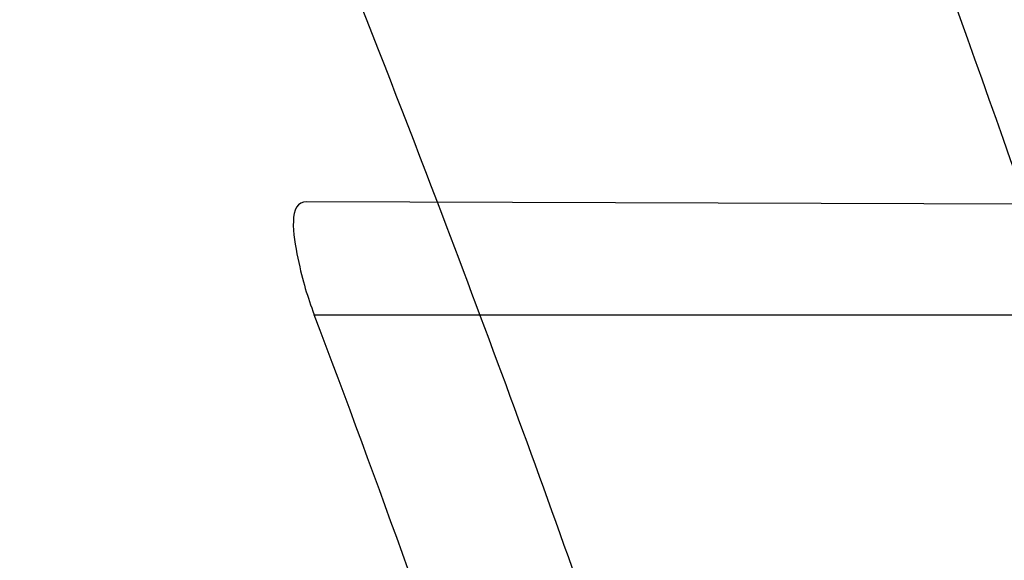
# Model space of a CAD drawing. Header units: millimetres. Extents: x 0 to 297, y 0 to 210.
# Tile 48 of 256: x 143.4566 to 143.4797, y 91.1171 to 91.1298. Entities that reach past the tile are written whole.
import ezdxf

# ---------------------------------------------------------------- set-up
doc = ezdxf.new("R2010")
doc.units = ezdxf.units.MM
doc.header["$LTSCALE"] = 16.335
doc.layers.get('0').update_dxf_attribs({"linetype": 'CONTINUOUS'})
for name, color, linetype in [('01_GLOBAL', 7, 'CONTINUOUS'), ('INTFCLR_1', 7, 'CONTINUOUS'), ('INTFCLR_144815', 7, 'CONTINUOUS')]:
    doc.layers.add(name, color=color, linetype=linetype)

msp = doc.modelspace()

# ---------------------------------------------------------------- linework, layer by layer
at = {"color": 7, "linetype": 'Continuous'}
msp.add_circle((144.2368034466, 92.193132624), 3.04, dxfattribs=at)
at = {"color": 9, "linetype": 'Continuous'}
msp.add_arc((144.2368034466, 92.193132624), 3.001038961, 182.9674534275, 267.0325465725, dxfattribs=at)
at = {"layer": '01_GLOBAL', "color": 7, "linetype": 'Continuous'}
msp.add_circle((144.2368034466, 92.193132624), 3.08, dxfattribs=at)
at = {"layer": 'INTFCLR_1', "color": 9, "linetype": 'Continuous'}
for p, q in [((143.4920640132, 91.1254586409), (143.4633794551, 91.1255587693)), ((143.4635563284, 91.12290896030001), (143.4929668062, 91.12290896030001))]:
    msp.add_line(p, q, dxfattribs=at)
at = {"layer": 'INTFCLR_1', "color": 6, "linetype": 'Continuous'}
for centre, radius, start, end in [((143.076579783, 90.97690896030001), 0.4827613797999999, 270, 90.00000002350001), ((143.076579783, 90.97690896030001), 0.4587930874, 270, 90.00000002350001), ((143.076579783, 90.97690896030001), 0.417241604, 18.3537618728, 20.8695998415), ((143.0765887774, 90.9767498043), 0.4136500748, 18.9249921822, 20.6917467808)]:
    msp.add_arc(centre, radius, start, end, dxfattribs=at)
at = {"layer": 'INTFCLR_1', "color": 9, "linetype": 'Continuous'}
msp.add_arc((143.076579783, 90.97690896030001), 0.417241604, 20.8695998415, 24.2438267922, dxfattribs=at)
for points, knots in [([(143.505791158, 90.8276271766), (143.5067409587, 90.8302116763), (143.5086022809, 90.8354304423), (143.5121486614, 90.84601401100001), (143.5179028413, 90.8650111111), (143.5232385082, 90.8873082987), (143.5267617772, 90.90723622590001), (143.5282429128, 90.9174118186), (143.5290073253, 90.92329723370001), (143.5307716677, 90.93807275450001), (143.5326049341, 90.9633194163), (143.5323109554, 90.99310602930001), (143.5309256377, 91.0124090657), (143.5300542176, 91.021322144), (143.5294126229, 91.02725019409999), (143.5274302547, 91.04325002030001), (143.5229291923, 91.06887020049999), (143.5164430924, 91.09388353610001), (143.5118037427, 91.1087295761), (143.5100588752, 91.1140398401), (143.5074043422, 91.1218621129), (143.501415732, 91.13821577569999), (143.4910739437, 91.16221785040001), (143.4792964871, 91.1848938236), (143.4710860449, 91.1988510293), (143.4672487, 91.2050639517), (143.4646994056, 91.2091138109), (143.4578048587, 91.21976497), (143.446251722, 91.2361118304), (143.4302039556, 91.2560120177), (143.4166114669, 91.2709286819), (143.4071163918, 91.280463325), (143.4018664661, 91.2855115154), (143.3945821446, 91.292319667), (143.3843862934, 91.301234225), (143.373349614, 91.3098835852), (143.3667450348, 91.31458051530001), (143.3640805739, 91.316384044), (143.3625174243, 91.3174211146), (143.360134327, 91.3189510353), (143.3576340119, 91.3204557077), (143.3554317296, 91.3216111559), (143.3541938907, 91.32218598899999), (143.3532081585, 91.3225375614), (143.3525262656, 91.3226967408), (143.3519536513, 91.3226102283), (143.3518421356, 91.322071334), (143.35211692, 91.3214756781), (143.35259409, 91.3206502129), (143.3533650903, 91.31961113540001), (143.354392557, 91.3183442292), (143.3556852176, 91.31685831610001), (143.3572290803, 91.3151525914), (143.358673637, 91.31359842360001), (143.3599466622, 91.3122446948), (143.3621637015, 91.30990205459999), (143.3658426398, 91.3060562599), (143.3733257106, 91.29820400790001), (143.3814986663, 91.2893945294), (143.3889438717, 91.2809746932), (143.3935459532, 91.2756206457), (143.4009463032, 91.2668314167), (143.4122758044, 91.252588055), (143.4271285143, 91.2318655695), (143.4378788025, 91.2149484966), (143.4449171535, 91.2029069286), (143.4496927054, 91.19443764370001), (143.457931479, 91.1789786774), (143.4689344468, 91.1556341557), (143.4765250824, 91.1361710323), (143.480055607, 91.1260798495)], [0, 0, 0, 0, 0.0103790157, 0.0208837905, 0.0420711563, 0.0851838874, 0.1071959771, 0.1183352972, 0.1239410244, 0.1295662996, 0.174425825, 0.2192336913, 0.2417180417, 0.247353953, 0.2529903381, 0.2641931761, 0.3081223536, 0.3509244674, 0.3614867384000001, 0.3667496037, 0.3719933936, 0.3926231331, 0.4323811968, 0.4704128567, 0.4888542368, 0.4934078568, 0.4979383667, 0.5068920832, 0.5412323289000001, 0.5733304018, 0.6031976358, 0.6172527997, 0.6240454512, 0.6306500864, 0.6548352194, 0.6750684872, 0.6834752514, 0.6853781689, 0.6871962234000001, 0.6905460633, 0.6960524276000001, 0.6981915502, 0.6999110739, 0.7012078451, 0.7020914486, 0.7026255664, 0.703100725, 0.7038824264, 0.7050749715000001, 0.7066970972, 0.7087489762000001, 0.7112252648, 0.7141188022, 0.7174211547, 0.7192230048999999, 0.7211233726, 0.7295789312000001, 0.7392839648, 0.7620096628, 0.7748693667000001, 0.7816473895, 0.7886214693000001, 0.8181786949, 0.8502212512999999, 0.8846823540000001, 0.8936821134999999, 0.9027944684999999, 0.9213301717, 0.9597016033, 1, 1, 1, 1]), ([(143.4875537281, 91.1253987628), (143.4839524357, 91.1354479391), (143.4762085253, 91.1548301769), (143.4649935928, 91.1780553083), (143.456598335, 91.1934314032), (143.4517307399, 91.201857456), (143.444552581, 91.2138441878), (143.4335886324, 91.2306820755), (143.4184487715, 91.25129397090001), (143.4069045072, 91.26545359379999), (143.3993634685, 91.2741904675), (143.3946716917, 91.2795147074), (143.3870801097, 91.28788794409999), (143.3787500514, 91.2966421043), (143.3711186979, 91.304445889), (143.3673713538, 91.30826044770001), (143.3651042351, 91.3105933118), (143.3638188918, 91.3119215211), (143.3617741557, 91.3140782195), (143.3599399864, 91.31598820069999), (143.3558618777, 91.320909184), (143.3574002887, 91.32090895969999)], [0, 0, 0, 0, 0.1351411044, 0.2639657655, 0.326251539, 0.3568857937, 0.3871506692, 0.5031238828, 0.6110823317, 0.7107727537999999, 0.7343091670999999, 0.7571888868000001, 0.8006105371, 0.8773801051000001, 0.9101731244, 0.9387430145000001, 0.9451630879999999, 0.9512497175, 0.9624026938, 0.9805243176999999, 1, 1, 1, 1]), ([(143.3574002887, 91.32090895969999), (143.3579828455, 91.3209088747), (143.360948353, 91.3197357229), (143.3643531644, 91.3177442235), (143.3676585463, 91.31566523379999), (143.3692467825, 91.31463053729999), (143.3719545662, 91.31283211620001), (143.378664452, 91.3081521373), (143.3898825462, 91.2995381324), (143.4002548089, 91.29065717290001), (143.4076654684, 91.28387553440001), (143.4130031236, 91.27885055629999), (143.422653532, 91.2693642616), (143.4364709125, 91.2545242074), (143.4527894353, 91.23472347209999), (143.4645442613, 91.2184512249), (143.4715593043, 91.2078481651), (143.474151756, 91.2038188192), (143.4780526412, 91.1976396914), (143.4863962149, 91.18376385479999), (143.4983688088, 91.16121559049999), (143.5088888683, 91.1373346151), (143.5149812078, 91.1210611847), (143.5176807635, 91.1132799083), (143.5194547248, 91.1079989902), (143.524169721, 91.0932405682), (143.5307635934, 91.068371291), (143.5353421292, 91.0428843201), (143.5373581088, 91.02696958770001), (143.5380104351, 91.0210743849), (143.5388963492, 91.01221151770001), (143.5403047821, 90.993017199), (143.5406037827, 90.96339318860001), (143.5387395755, 90.93828707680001), (143.5369460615, 90.9235962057), (143.5361688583, 90.9177433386), (143.5346627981, 90.9076231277), (143.5310794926, 90.8877998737), (143.5256534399, 90.86562413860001), (143.5198047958, 90.8467377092), (143.5161994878, 90.83621326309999), (143.5143072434, 90.8310236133), (143.5133416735, 90.828453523)], [0, 0, 0, 0, 0.0031306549, 0.0166311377, 0.0214593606, 0.0240790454, 0.0268205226, 0.0389267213, 0.0680356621, 0.1027866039, 0.1122691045, 0.1220183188, 0.1421809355, 0.1849822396, 0.2309158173, 0.2799873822, 0.2927706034, 0.2992370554, 0.3057353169, 0.3320403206, 0.3862319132, 0.4428084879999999, 0.4721383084, 0.4795908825, 0.487069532, 0.5020757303, 0.5628487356, 0.6251729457, 0.6410612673, 0.6490543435, 0.6570463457, 0.6889269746, 0.7524526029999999, 0.8160592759, 0.8240370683, 0.8319876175, 0.8477879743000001, 0.8790177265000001, 0.9402188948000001, 0.970317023, 0.9852457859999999, 1, 1, 1, 1]), ([(143.4782142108, 91.07575146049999), (143.4778432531, 91.07717322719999), (143.4772516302, 91.0792938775), (143.4763913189, 91.0820936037), (143.4750599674, 91.0861664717), (143.4728492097, 91.09203419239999), (143.4701809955, 91.0976425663), (143.4682125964, 91.1011630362), (143.4668805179, 91.10340012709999), (143.4644747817, 91.1070712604), (143.4606652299, 91.1118482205), (143.456701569, 91.11554701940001), (143.453888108, 91.11769080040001), (143.4519718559, 91.1190336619), (143.4484919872, 91.1211788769), (143.4431212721, 91.1236822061), (143.4379877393, 91.12526904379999), (143.4344326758, 91.1261085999), (143.4319715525, 91.1266220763), (143.4275405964, 91.1273837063), (143.420994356, 91.1280917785), (143.4142890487, 91.1284340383), (143.4094678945, 91.128544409), (143.4066374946, 91.1285772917), (143.4023062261, 91.1285997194), (143.3957460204, 91.128539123), (143.3869266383, 91.1283515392), (143.3810082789, 91.12819192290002), (143.3780296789, 91.12810376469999)], [0, 0, 0, 0, 0.0346278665, 0.051871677, 0.0690216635, 0.135606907, 0.1994957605, 0.215141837, 0.2306514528, 0.2608466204, 0.3185308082, 0.3741944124, 0.3880448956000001, 0.4018755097, 0.4293241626, 0.4842905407, 0.5409817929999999, 0.5556132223, 0.5703744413, 0.6002237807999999, 0.6615312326, 0.7254044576, 0.7584008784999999, 0.7751754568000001, 0.7921112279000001, 0.8604747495, 0.9297738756, 1, 1, 1, 1]), ([(143.480055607, 91.1260798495), (143.4837259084, 91.1155891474), (143.4903909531, 91.0940316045), (143.4967360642, 91.0663225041), (143.4998687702, 91.04781634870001), (143.5011284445, 91.03908602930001), (143.5019170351, 91.03321160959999), (143.5038463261, 91.0170292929), (143.5057008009, 90.99034417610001), (143.5054397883, 90.96356436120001), (143.5044671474, 90.9471924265), (143.504022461, 90.9412179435), (143.5032714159, 90.9323261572), (143.5012002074, 90.91339241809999), (143.4963788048, 90.88484585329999), (143.49048443, 90.86114028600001), (143.4864832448, 90.8475354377), (143.4848602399, 90.84220041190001), (143.4819377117, 90.8330489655), (143.4757637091, 90.8153843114), (143.4658991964, 90.7913053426), (143.4557508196, 90.7706295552), (143.4492053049, 90.7585613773), (143.4468307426, 90.7543048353), (143.4433023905, 90.74809499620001), (143.4357024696, 90.7352960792), (143.4236423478, 90.7168780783), (143.4088585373, 90.6967735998), (143.3981978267, 90.6836583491), (143.3920521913, 90.6764597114), (143.3897353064, 90.67377295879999), (143.3858253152, 90.6693041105), (143.3786022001, 90.6612629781), (143.3707422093, 90.65288706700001), (143.3636495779, 90.6454713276), (143.3593994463, 90.6410102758), (143.3560255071, 90.6373676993), (143.3538487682, 90.6348460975), (143.3526496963, 90.6332520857), (143.3521523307, 90.6324062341), (143.3518509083, 90.63179937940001), (143.3519780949, 90.6310096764), (143.3536612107, 90.6313530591), (143.3555127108, 90.6322404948), (143.3588652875, 90.6340529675), (143.3620632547, 90.63609007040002), (143.3646891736, 90.63783994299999), (143.3663741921, 90.6389985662), (143.3692060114, 90.6409804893), (143.3737350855, 90.64429641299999), (143.3800639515, 90.6492162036), (143.3895251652, 90.6570018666), (143.3979931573, 90.6645963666), (143.4054028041, 90.6717023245), (143.4107134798, 90.67694344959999), (143.4202844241, 90.68681168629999), (143.4339256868, 90.7022001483), (143.4499433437, 90.72266038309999), (143.4614126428, 90.7394215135), (143.4682300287, 90.75032242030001), (143.4707469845, 90.75446396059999), (143.4745342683, 90.76081850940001), (143.4826220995, 90.77508671), (143.4941655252, 90.79824657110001), (143.5021068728, 90.8176018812), (143.505791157, 90.8276271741)], [0, 0, 0, 0, 0.0419354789, 0.08505031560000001, 0.1071497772, 0.1127379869, 0.1183317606, 0.1295131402, 0.1742263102, 0.2191466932, 0.230445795, 0.2361065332, 0.241751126, 0.2641147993, 0.3079545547, 0.3508736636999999, 0.3561840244, 0.3614616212, 0.3719139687, 0.3924297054, 0.4320526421, 0.4700131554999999, 0.4792642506, 0.483852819, 0.4884035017, 0.5062126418, 0.5400088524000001, 0.5714206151, 0.6003317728, 0.6037560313, 0.6071340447, 0.6137178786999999, 0.6261602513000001, 0.6479155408, 0.6570536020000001, 0.6648783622, 0.6711643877, 0.6757843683, 0.6774462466, 0.6786751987, 0.6794900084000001, 0.6799813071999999, 0.6813020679, 0.6842478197, 0.6888651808, 0.6950795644, 0.6987591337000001, 0.70073729, 0.7027989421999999, 0.7117993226, 0.7219139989, 0.7330405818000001, 0.7580265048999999, 0.7648041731, 0.7717766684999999, 0.7861782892, 0.816667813, 0.8493175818, 0.8841610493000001, 0.8932352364, 0.8978283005, 0.9024468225, 0.9211469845, 0.9596997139, 1, 1, 1, 1]), ([(143.4760311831, 91.07510722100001), (143.4756628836, 91.0764621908), (143.4750755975, 91.07848288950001), (143.4742230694, 91.081149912), (143.4729040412, 91.0850335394), (143.4707156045, 91.0906309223), (143.4680853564, 91.0959748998), (143.4661490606, 91.09933023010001), (143.464837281, 91.10146586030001), (143.4624672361, 91.1049749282), (143.4587207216, 91.1095433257), (143.4548405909, 91.11307904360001), (143.4520891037, 91.1151331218), (143.4502128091, 91.1164235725), (143.4468054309, 91.11848832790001), (143.4415565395, 91.1209060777), (143.4365468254, 91.1224535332), (143.433077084, 91.1232793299), (143.4306756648, 91.12378839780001), (143.4263533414, 91.12454734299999), (143.419970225, 91.1252773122), (143.4134314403, 91.12566151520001), (143.4087303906, 91.12581108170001), (143.4059708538, 91.12586891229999), (143.401748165, 91.1259307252), (143.3953515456, 91.1259367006), (143.3867501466, 91.12584804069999), (143.3809773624, 91.1257570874), (143.3780715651, 91.1257063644)], [0, 0, 0, 0, 0.0341067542, 0.0511005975, 0.068008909, 0.1337310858, 0.1969343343, 0.2124407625, 0.2278215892, 0.257805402, 0.3152480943, 0.3708921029, 0.3847695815, 0.3986396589, 0.4261925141, 0.481455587, 0.5385040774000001, 0.553232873, 0.5680896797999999, 0.5981246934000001, 0.6597952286, 0.7240152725, 0.7571801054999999, 0.774039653, 0.7910593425, 0.8597607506, 0.9294066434, 1, 1, 1, 1]), ([(143.3574002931, 90.6329089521), (143.3572429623, 90.6329089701), (143.3568577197, 90.6329849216), (143.3568775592, 90.6336774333), (143.3572897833, 90.63438990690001), (143.3580025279, 90.63544892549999), (143.3590890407, 90.6367667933), (143.3605161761, 90.6383861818), (143.3622809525, 90.6402852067), (143.364262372, 90.64235883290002), (143.366417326, 90.6445772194), (143.3695810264, 90.647809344), (143.3761156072, 90.6544648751), (143.384127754, 90.66278898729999), (143.391492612, 90.67078447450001), (143.3954790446, 90.6752283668), (143.3978410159, 90.6779000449), (143.4041032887, 90.6850552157), (143.4149655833, 90.6980920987), (143.4300350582, 90.7180883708), (143.4423327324, 90.7364164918), (143.4500842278, 90.74915778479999), (143.4536819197, 90.7553382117), (143.4561024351, 90.75957339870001), (143.4627716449, 90.77157583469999), (143.4731139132, 90.7921423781), (143.4831746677, 90.8161140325), (143.4894718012, 90.8337029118), (143.4924519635, 90.8428134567), (143.4941067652, 90.8481240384), (143.4981845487, 90.86166066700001), (143.5041933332, 90.8852508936), (143.5091109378, 90.9136744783), (143.5112232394, 90.9325267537), (143.5119890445, 90.94137893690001), (143.5124424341, 90.9473263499), (143.5134340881, 90.9636235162), (143.5137003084, 90.9902855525), (143.5118091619, 91.01685089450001), (143.5098423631, 91.03295754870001), (143.5090383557, 91.0388051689), (143.5077538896, 91.047496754), (143.5045588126, 91.0659242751), (143.498087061, 91.0935137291), (143.4912937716, 91.1149624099), (143.4875537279, 91.1253987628)], [0, 0, 0, 0, 0.0008731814, 0.0017184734, 0.0032338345, 0.0055641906, 0.008732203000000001, 0.0127298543, 0.0175349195, 0.0231216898, 0.028646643, 0.0346996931, 0.0482229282, 0.0804128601, 0.09881585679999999, 0.1085510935, 0.1135452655, 0.1186072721, 0.1613234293, 0.207686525, 0.2575125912, 0.2837456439, 0.2904463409, 0.297201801, 0.3108185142, 0.3666506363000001, 0.4248611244, 0.4549770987, 0.470314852, 0.4780577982, 0.4858479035, 0.548777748, 0.6130125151, 0.6457681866, 0.6540348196, 0.6623247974, 0.6788712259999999, 0.7446474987, 0.8101274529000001, 0.8265054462, 0.8346996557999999, 0.8428862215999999, 0.8752668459, 0.9384715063, 1, 1, 1, 1])]:
    msp.add_open_spline(points, degree=3, knots=knots, dxfattribs=at)
at = {"layer": 'INTFCLR_1', "color": 6, "linetype": 'Continuous'}
for points, knots in [([(143.391388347, 91.3209089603), (143.3904120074, 91.3209089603), (143.3921762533, 91.3175482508), (143.3936912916, 91.315694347), (143.3961672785, 91.3124411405), (143.3992225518, 91.30876154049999), (143.403128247, 91.3040654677), (143.4076936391, 91.29861198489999), (143.4125904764, 91.2926805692), (143.4174256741, 91.286720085), (143.4219266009, 91.28104271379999), (143.4260587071, 91.27571427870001), (143.4298162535, 91.27075815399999), (143.4332121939, 91.266182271), (143.4362702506, 91.26197618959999), (143.4390204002, 91.2581218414), (143.4414908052, 91.2545969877), (143.44370074, 91.2513921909), (143.4456749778, 91.24848640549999), (143.4474377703, 91.24585559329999), (143.4490168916, 91.24346918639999), (143.4504211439, 91.2413232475), (143.4516679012, 91.2393981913), (143.4527743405, 91.2376740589), (143.4537663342, 91.2361152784), (143.4546489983, 91.2347177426), (143.4556772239, 91.23307898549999), (143.456672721, 91.23147797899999), (143.4576979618, 91.229813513), (143.4585721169, 91.2283843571), (143.4595323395, 91.2268022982), (143.4605887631, 91.22504676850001), (143.4617562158, 91.22308812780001), (143.4630444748, 91.22090314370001), (143.464465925, 91.21846216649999), (143.4660286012, 91.2157418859), (143.4677482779, 91.21270225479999), (143.4696392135, 91.20930191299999), (143.4717186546, 91.20548838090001), (143.4740086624, 91.2011951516), (143.4765248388, 91.1963580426), (143.4792812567, 91.1909028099), (143.4822951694, 91.18473858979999), (143.4855914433, 91.1777384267), (143.4891913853, 91.16974930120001), (143.4931140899, 91.16057587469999), (143.4973740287, 91.14998328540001), (143.5019825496, 91.13763594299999), (143.5068772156, 91.12325026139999), (143.5117345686, 91.10722271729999), (143.5162134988, 91.0902287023), (143.5200746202, 91.0730385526), (143.5232856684, 91.05580143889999), (143.5258459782, 91.03858559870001), (143.5277689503, 91.0213883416), (143.5290609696, 91.0042502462), (143.529733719, 90.9871546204), (143.5297948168, 90.97012845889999), (143.5292510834, 90.9531560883), (143.5281065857, 90.9362397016), (143.5263644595, 90.9193928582), (143.5240214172, 90.9025816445), (143.5210770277, 90.88582850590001), (143.5175167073, 90.8690970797), (143.5133376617, 90.85240858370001), (143.5085942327, 90.8359945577), (143.5035656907, 90.8206525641), (143.4986112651, 90.80703250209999), (143.4940105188, 90.7954001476), (143.4897809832, 90.7854046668), (143.485903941, 90.7767502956), (143.4823616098, 90.7692115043), (143.4791285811, 90.76260345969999), (143.4761817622, 90.75678861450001), (143.4734988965, 90.7516551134), (143.4710647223, 90.7471189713), (143.4688610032, 90.7431068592), (143.466865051, 90.7395466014), (143.4650570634, 90.7363786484), (143.4634184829, 90.7335526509), (143.461937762, 90.7310351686), (143.4606041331, 90.72879595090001), (143.4594032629, 90.72680144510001), (143.4583170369, 90.7250147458), (143.457331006, 90.7234069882), (143.4564183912, 90.7219306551), (143.4555069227, 90.720467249), (143.4545265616, 90.7189048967), (143.4534184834, 90.71715367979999), (143.4521719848, 90.7152023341), (143.4507682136, 90.71302749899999), (143.4491853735, 90.7106037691), (143.4474055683, 90.7079124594), (143.4454085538, 90.7049352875), (143.4431685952, 90.701647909), (143.4406602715, 90.6980271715), (143.4378551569, 90.6940523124), (143.4347311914, 90.6897123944), (143.4312583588, 90.6849889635), (143.4274059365, 90.6798656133), (143.4231637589, 90.6743560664), (143.4185304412, 90.6684770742), (143.4135422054, 90.66229925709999), (143.408452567, 90.6561180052), (143.4036878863, 90.6504204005), (143.3995946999, 90.6455048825), (143.3963986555, 90.6416642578), (143.3938021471, 90.6382708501), (143.3922373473, 90.6363594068), (143.3903920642, 90.6329089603), (143.391388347, 90.6329089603)], [0, 0, 0, 0, 0.0038604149, 0.007501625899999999, 0.0124785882, 0.0188917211, 0.0268498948, 0.0364677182, 0.0470694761, 0.05724446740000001, 0.066818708, 0.0757144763, 0.0839053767, 0.0914099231, 0.0982451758, 0.1044667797, 0.1101313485, 0.11526428, 0.1198589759, 0.1240215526, 0.1277856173, 0.1311734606, 0.1341617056, 0.1368541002, 0.1392736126, 0.1414672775, 0.143389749, 0.1469230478, 0.1489215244, 0.1511192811, 0.1535471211, 0.1562389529, 0.1592204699, 0.1625628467, 0.1662680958, 0.1703891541, 0.1749670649, 0.1800767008, 0.1857729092, 0.1921414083, 0.199315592, 0.2073311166, 0.2163077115, 0.2264451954, 0.2379233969, 0.2509534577, 0.2658909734, 0.2830621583, 0.3030578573, 0.3259639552, 0.3492662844, 0.3725305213, 0.3956109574, 0.4185782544, 0.4413347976, 0.4640172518, 0.4865192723, 0.5089682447, 0.5313242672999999, 0.5536477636, 0.5759939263, 0.5982772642, 0.6207472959, 0.6432362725, 0.6658996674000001, 0.6887559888, 0.7107777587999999, 0.7297237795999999, 0.7460531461, 0.7602331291, 0.7726347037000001, 0.7835467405, 0.7931663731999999, 0.8017211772, 0.8093215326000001, 0.8160683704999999, 0.8220757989, 0.8274205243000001, 0.8322066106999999, 0.8364980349, 0.8403367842, 0.8437547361, 0.8468031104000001, 0.8495420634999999, 0.8520223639, 0.8542604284, 0.8564046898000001, 0.8588391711, 0.861553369, 0.8645986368, 0.8679945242, 0.8717882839, 0.8760445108, 0.8807522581, 0.8859628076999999, 0.8917731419, 0.8981681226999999, 0.9051985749, 0.9129160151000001, 0.9213486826, 0.9305434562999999, 0.9404096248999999, 0.9509435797, 0.9619432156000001, 0.9720502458, 0.9803711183, 0.9870628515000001, 0.9922716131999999, 0.9960607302, 1, 1, 1, 1]), ([(143.3913883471, 90.6329089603), (143.3925009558, 90.6329089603), (143.3944304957, 90.6342092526), (143.3973970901, 90.6359951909), (143.4007982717, 90.63846662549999), (143.4050037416, 90.641686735), (143.4100111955, 90.64579797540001), (143.4155298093, 90.6505901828), (143.4211292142, 90.6557134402), (143.4264144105, 90.6607775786), (143.43125736, 90.6656028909), (143.4356657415, 90.6701567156), (143.4396603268, 90.6744161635), (143.4432708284, 90.6783761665), (143.4465216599, 90.6820354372), (143.4494397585, 90.68539654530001), (143.4520627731, 90.68848206), (143.4544121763, 90.6912986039), (143.456513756, 90.6938607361), (143.4583900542, 90.69618388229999), (143.4600695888, 90.6982924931), (143.4615949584, 90.7002315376), (143.4630975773, 90.7021632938), (143.4646983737, 90.7042463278), (143.4663978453, 90.7064880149), (143.4680793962, 90.7087376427), (143.4697311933, 90.7109767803), (143.4714499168, 90.71333865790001), (143.4733525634, 90.7159926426), (143.4754791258, 90.7190089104), (143.477855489, 90.7224451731), (143.4805066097, 90.7263640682), (143.4834545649, 90.73083052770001), (143.4867221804, 90.73592456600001), (143.4903444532, 90.7417581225), (143.4943554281, 90.74846001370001), (143.4987865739, 90.7561875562), (143.5036710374, 90.7651488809), (143.5090369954, 90.7755879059), (143.5149200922, 90.78786990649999), (143.5212054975, 90.8021696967), (143.5274896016, 90.8180379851), (143.5333654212, 90.8347684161), (143.5385840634, 90.85172715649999), (143.543100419, 90.8687485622), (143.5469295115, 90.8858143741), (143.5500694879, 90.9028343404), (143.5525457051, 90.9198546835), (143.5543635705, 90.93680288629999), (143.5555404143, 90.953705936), (143.5560867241, 90.9705470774), (143.5560112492, 90.9873292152), (143.5553196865, 91.00406232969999), (143.5540157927, 91.0207358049), (143.5520992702, 91.03735679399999), (143.5495685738, 91.05392286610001), (143.5464237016, 91.0704086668), (143.5426520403, 91.08685112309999), (143.5382472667, 91.1032296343), (143.5331875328, 91.11956315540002), (143.527486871, 91.1357686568), (143.5213730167, 91.1512348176), (143.515238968, 91.1652433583), (143.5094946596, 91.17729987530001), (143.5042564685, 91.18755505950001), (143.4994933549, 91.19635787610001), (143.4951738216, 91.20395281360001), (143.4912628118, 91.21054467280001), (143.4877284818, 91.21628951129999), (143.4845342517, 91.2213187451), (143.4816534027, 91.22572797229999), (143.4790579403, 91.22960449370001), (143.4767281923, 91.23301003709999), (143.4746357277, 91.2360102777), (143.472765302, 91.23864767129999), (143.4710870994, 91.24097947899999), (143.46957943, 91.2430470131), (143.4681380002, 91.2450001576), (143.4666395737, 91.2470074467), (143.4649885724, 91.2491911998), (143.463288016, 91.2514092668), (143.4615819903, 91.2536039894), (143.4598543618, 91.2557981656), (143.4579581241, 91.2581730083), (143.4558400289, 91.260784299), (143.4534675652, 91.2636590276), (143.4508179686, 91.26680939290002), (143.447859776, 91.2702519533), (143.4445666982, 91.2739955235), (143.4409044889, 91.27805121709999), (143.4368464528, 91.28241728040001), (143.4323696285, 91.2870829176), (143.4274456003, 91.2920302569), (143.4220754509, 91.2972158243), (143.4163486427, 91.3024971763), (143.410661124, 91.30747107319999), (143.4054543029, 91.3117747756), (143.4010724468, 91.3151480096), (143.3975442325, 91.3177259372), (143.3944939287, 91.3195690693), (143.3925216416, 91.3209089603), (143.3913883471, 91.3209089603)], [0, 0, 0, 0, 0.0042187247, 0.0081401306, 0.0133978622, 0.0200459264, 0.0282638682, 0.0379443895, 0.0477615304, 0.05703690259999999, 0.0656973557, 0.0736821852, 0.0810680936, 0.0878383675, 0.0940009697, 0.0996271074, 0.1047154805, 0.1093563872, 0.1135342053, 0.1172803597, 0.1206792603, 0.1237557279, 0.1266349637, 0.1299589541, 0.1337168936, 0.1373013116, 0.1406085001, 0.1442672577, 0.148377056, 0.1529904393, 0.1582606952, 0.164218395, 0.1709303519, 0.1785521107, 0.1871652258, 0.1969659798, 0.2081658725, 0.2209392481, 0.2356613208, 0.2526660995, 0.2725685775, 0.2948769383, 0.3173640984, 0.3397873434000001, 0.3621386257, 0.3841211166, 0.4060891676, 0.4277469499, 0.4493218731, 0.470705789, 0.4919793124, 0.5131981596, 0.5343255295, 0.5554668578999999, 0.5765984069, 0.5977513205, 0.6189954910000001, 0.6402209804, 0.6617015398, 0.6832900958, 0.7050415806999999, 0.7268239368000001, 0.7463339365, 0.7630160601, 0.7774553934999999, 0.7899931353, 0.8009638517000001, 0.8105830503, 0.8190545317, 0.8265380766, 0.8331730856, 0.8390248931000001, 0.8442268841, 0.8488182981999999, 0.8528943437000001, 0.8564866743, 0.8597116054, 0.8625968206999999, 0.8656908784, 0.8692094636, 0.8729771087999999, 0.8762884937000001, 0.879749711, 0.8835661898, 0.8878115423, 0.8924986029, 0.8976989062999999, 0.9034198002, 0.9097088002, 0.9166034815, 0.9241390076, 0.9323094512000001, 0.9411199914, 0.9506041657, 0.9606137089, 0.9706541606, 0.9792553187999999, 0.9862062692, 0.9916647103, 0.9957028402, 1, 1, 1, 1]), ([(143.4633794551, 91.1255587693), (143.4629329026, 91.12556032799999), (143.4631858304, 91.1239867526), (143.463393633, 91.1233396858), (143.4635563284, 91.12290896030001)], [0, 0, 0, 0, 0.4923520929, 1, 1, 1, 1])]:
    msp.add_open_spline(points, degree=3, knots=knots, dxfattribs=at)
at = {"layer": 'INTFCLR_144815', "color": 6, "linetype": 'Continuous'}
for radius in [0.5104906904, 0.4864760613]:
    msp.add_circle((143.076579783, 90.97690896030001), radius, dxfattribs=at)
for radius, start, end in [(0.7037433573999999, 313.9937911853, 154.5150993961), (0.6797433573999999, 312.9543589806, 154.5144414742), (0.6572577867, 282.2440355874, 71.2863570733)]:
    msp.add_arc((143.076579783, 90.97690896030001), radius, start, end, dxfattribs=at)
at = {"layer": 'INTFCLR_144815', "color": 9, "linetype": 'Continuous'}
for centre, radius, start, end in [((143.076579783, 90.97690896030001), 0.6528896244, 292.4997540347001, 54.0964566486), ((143.0765826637, 90.97691030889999), 0.5889741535, 292.4997540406, 54.09645665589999), ((143.0766003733, 90.97691387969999), 0.5790161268, 311.2505121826, 48.7494878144)]:
    msp.add_arc(centre, radius, start, end, dxfattribs=at)
at = {"layer": 'INTFCLR_144815', "color": 6, "linetype": 'Continuous'}
for points, knots in [([(143.559959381, 90.9769089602), (143.559959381, 90.97942306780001), (143.5599220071, 90.98445191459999), (143.5597537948, 90.991994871), (143.5594733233, 90.9995378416), (143.5590804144, 91.0070808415), (143.5585748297, 91.01462372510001), (143.5579562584, 91.0221664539), (143.5572243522, 91.02970866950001), (143.5563786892, 91.0372501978), (143.5554188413, 91.0447904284), (143.5543443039, 91.05232900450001), (143.5531546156, 91.0598649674), (143.5518492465, 91.0673976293), (143.5504277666, 91.0749256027), (143.5488896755, 91.0824478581), (143.5472346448, 91.08996252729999), (143.5454623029, 91.097468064), (143.5435725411, 91.1049619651), (143.5415652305, 91.1124420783), (143.5394406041, 91.11990520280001), (143.5371989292, 91.1273484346), (143.5348409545, 91.13476773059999), (143.5323675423, 91.1421592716), (143.529780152, 91.1495180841), (143.5270804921, 91.1568392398), (143.5242709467, 91.1641167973), (143.5213543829, 91.17134449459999), (143.5183344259, 91.17851521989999), (143.5152154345, 91.1856212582), (143.5120026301, 91.19265416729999), (143.5087022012, 91.19960473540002), (143.505321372, 91.2064630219), (143.5018684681, 91.2132183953), (143.4983529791, 91.2198595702), (143.4947855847, 91.22637469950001), (143.4911781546, 91.2327514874), (143.4875436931, 91.2389773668), (143.4838962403, 91.24503970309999), (143.4802507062, 91.2509260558), (143.4766226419, 91.2566244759), (143.473027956, 91.2621238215), (143.4694825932, 91.2674140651), (143.4660021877, 91.2724865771), (143.4626017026, 91.2773343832), (143.459295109, 91.2819523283), (143.4560950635, 91.2863372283), (143.4530128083, 91.2904877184), (143.4500581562, 91.2944040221), (143.4472396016, 91.29808760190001), (143.4445638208, 91.3015416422), (143.4420354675, 91.3047711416), (143.4396569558, 91.3077830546), (143.4374291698, 91.31058532), (143.4353519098, 91.3131862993), (143.4334244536, 91.3155941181), (143.4316455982, 91.3178166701), (143.4300138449, 91.3198614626), (143.4285275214, 91.32173548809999), (143.4271849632, 91.3234451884), (143.4259844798, 91.3249961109), (143.4249241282, 91.3263946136), (143.4240021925, 91.3276429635), (143.4232155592, 91.32875491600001), (143.422565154, 91.3297078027), (143.4220400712, 91.3305844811), (143.4215107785, 91.33140008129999), (143.4211293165, 91.33289918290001), (143.4216624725, 91.3329088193)], [0, 0, 0, 0, 0.0193232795, 0.0386507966, 0.0579870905, 0.0773359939, 0.09670230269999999, 0.1160891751, 0.1355014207, 0.154941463, 0.1744140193, 0.1939206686, 0.213465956, 0.2330500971, 0.2526769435, 0.2723457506, 0.2920596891, 0.3118161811, 0.3316171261, 0.3514582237, 0.3713396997, 0.3912550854, 0.4112023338, 0.4311723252, 0.4511600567, 0.471153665, 0.4911437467, 0.5111161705, 0.5310553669, 0.5509435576, 0.5707599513, 0.5904809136, 0.6100798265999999, 0.6295269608, 0.6487896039, 0.6678319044, 0.6866152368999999, 0.7050985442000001, 0.7232388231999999, 0.7409918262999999, 0.758313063, 0.7751587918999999, 0.7914870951, 0.8072590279, 0.8224396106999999, 0.8369988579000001, 0.8509122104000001, 0.8641615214, 0.8767332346, 0.8886179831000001, 0.8998102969, 0.9103147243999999, 0.9201416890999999, 0.9293075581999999, 0.9378296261, 0.9457257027, 0.9530130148, 0.9597096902, 0.9658325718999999, 0.9713969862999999, 0.9764171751, 0.9809076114, 0.9848822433, 0.9883555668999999, 0.9913411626, 0.9938520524, 0.9959015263, 1, 1, 1, 1]), ([(143.433067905, 90.62090910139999), (143.4328265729, 90.6209135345), (143.4324756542, 90.62173267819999), (143.4330197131, 90.6224610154), (143.4334366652, 90.6233453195), (143.4339703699, 90.62419814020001), (143.4346161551, 90.625198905), (143.4354019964, 90.62633936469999), (143.4363208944, 90.62762784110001), (143.4373778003, 90.629067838), (143.4385738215, 90.6306651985), (143.4399109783, 90.6324252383), (143.441391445, 90.63435475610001), (143.4430186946, 90.6364625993), (143.4447956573, 90.638757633), (143.4467226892, 90.6412461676), (143.4487964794, 90.6439306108), (143.4510117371, 90.6468115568), (143.4533657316, 90.6498936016), (143.4558612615, 90.6531893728), (143.4585019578, 90.6567137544), (143.461284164, 90.6604731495), (143.4641988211, 90.6644674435), (143.4672349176, 90.66869431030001), (143.4703835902, 90.673154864), (143.473633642, 90.6778472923), (143.4769725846, 90.6827680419), (143.4803867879, 90.68791175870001), (143.4838617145, 90.69327133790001), (143.4873822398, 90.69883811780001), (143.4909329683, 90.704602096), (143.4944985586, 90.7105522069), (143.4980640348, 90.7166766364), (143.5016150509, 90.7229631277), (143.5051380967, 90.72939925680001), (143.508620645, 90.7359726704), (143.5120512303, 90.7426712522), (143.5154195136, 90.7494833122), (143.5187162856, 90.75639770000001), (143.5219334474, 90.7634039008), (143.5250639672, 90.77049210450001), (143.5281017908, 90.777653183), (143.5310417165, 90.78487857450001), (143.5338798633, 90.7921616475), (143.5366072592, 90.7994810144), (143.5392210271, 90.8068281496), (143.5417223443, 90.8142048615), (143.5441140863, 90.8216202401), (143.5463966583, 90.8290768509), (143.5485670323, 90.8365654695), (143.5506238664, 90.84408177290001), (143.5525648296, 90.8516162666), (143.5543887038, 90.8591617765), (143.5560958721, 90.86671694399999), (143.5576869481, 90.8742815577), (143.5591625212, 90.881855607), (143.5605229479, 90.88943824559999), (143.5617683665, 90.89702739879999), (143.5628989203, 90.9046205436), (143.5639149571, 90.91221615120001), (143.5648169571, 90.91981379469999), (143.5656053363, 90.9274129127), (143.5662804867, 90.9350130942), (143.5668427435, 90.942613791), (143.5672924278, 90.9502149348), (143.5676297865, 90.9578162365), (143.5678550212, 90.9654177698), (143.5679682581, 90.97301929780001), (143.5679695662, 90.9806209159), (143.567858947, 90.9882224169), (143.5676363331, 90.99582392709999), (143.5673015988, 91.00342523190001), (143.5668545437, 91.01102638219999), (143.5662949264, 91.0186270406), (143.5656224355, 91.0262270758), (143.5648367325, 91.0338260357), (143.5639374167, 91.0414235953), (143.5629240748, 91.0490191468), (143.5617962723, 91.05661196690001), (143.5605535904, 91.0642010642), (143.5591956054, 91.07178539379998), (143.5577218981, 91.0793638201), (143.5561322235, 91.0869343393), (143.5544265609, 91.09449419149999), (143.5526049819, 91.10204067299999), (143.5506674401, 91.10957186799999), (143.5486137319, 91.117086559), (143.5464439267, 91.1245825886), (143.5441586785, 91.13205611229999), (143.5417591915, 91.139502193), (143.5392470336, 91.1469155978), (143.5366239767, 91.1542912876), (143.5338923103, 91.16162359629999), (143.5310549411, 91.16890614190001), (143.5281154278, 91.1761319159), (143.525078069, 91.1832932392), (143.5219479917, 91.1903817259), (143.5187312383, 91.19738826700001), (143.5154348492, 91.20430302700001), (143.512066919, 91.2111154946), (143.5086366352, 91.2178145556), (143.5051543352, 91.2243885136), (143.5016314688, 91.2308252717), (143.4980805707, 91.2371124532), (143.4945151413, 91.2432376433), (143.4909495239, 91.24918858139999), (143.4873986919, 91.2549534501), (143.4838779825, 91.2605211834), (143.480402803, 91.2658817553), (143.4769882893, 91.27102648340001), (143.4736489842, 91.2759482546), (143.4703985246, 91.28064170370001), (143.4672493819, 91.28510330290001), (143.464212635, 91.2893314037), (143.4612978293, 91.29332617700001), (143.4585129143, 91.29708947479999), (143.4558642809, 91.3006245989), (143.4533568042, 91.30393610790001), (143.450993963, 91.30702956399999), (143.4487779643, 91.3099113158), (143.4467099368, 91.3125882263), (143.444790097, 91.3150674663), (143.4430178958, 91.31735635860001), (143.4413922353, 91.31946213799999), (143.4399116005, 91.32139186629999), (143.4385741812, 91.323152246), (143.4373781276, 91.32474964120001), (143.4363211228, 91.32618976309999), (143.4354021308, 91.3274783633), (143.4346162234, 91.32861891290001), (143.4339704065, 91.32961972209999), (143.4334366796, 91.3304725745), (143.4330197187, 91.3313568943), (143.4324756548, 91.33208523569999), (143.4328265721, 91.33290438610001), (143.433067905, 91.3329088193)], [0, 0, 0, 0, 0.0009310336, 0.002365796, 0.0034193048, 0.0047077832, 0.006237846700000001, 0.0080159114, 0.0100484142, 0.0123424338, 0.0149055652, 0.0177455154, 0.0208683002, 0.0242865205, 0.0280168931, 0.0320641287, 0.03642688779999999, 0.0411013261, 0.0460820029, 0.0513859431, 0.0570470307, 0.0630689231, 0.0694259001, 0.0761196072, 0.0831428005, 0.0904858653, 0.0981365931, 0.1060799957, 0.1142989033, 0.1227742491, 0.1314855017, 0.1404113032, 0.1495299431, 0.1588198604, 0.1682601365, 0.1778307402, 0.1875127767, 0.1972886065, 0.2071421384, 0.2170587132, 0.2270251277, 0.2370298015, 0.2470622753, 0.2571128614, 0.2671789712, 0.2771901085, 0.2871913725, 0.2972229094, 0.3072428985, 0.3172696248, 0.3272959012, 0.3372999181, 0.3472797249, 0.3572378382, 0.3671756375, 0.3770956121, 0.3870009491, 0.3968896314, 0.4067592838, 0.416611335, 0.4264476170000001, 0.4362699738, 0.4460792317, 0.4558777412, 0.465666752, 0.475448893, 0.4852256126, 0.4949995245, 0.5047720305, 0.5145458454, 0.5243224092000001, 0.5341044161, 0.5438932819, 0.5536914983, 0.5635002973, 0.5733219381, 0.5831577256, 0.5930094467, 0.6028783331, 0.6127653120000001, 0.6226711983, 0.6325970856, 0.6425436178, 0.6525082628, 0.6624891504, 0.6724871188, 0.6825027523, 0.6925369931, 0.7025869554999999, 0.7126463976, 0.7227116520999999, 0.7327783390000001, 0.742840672, 0.7528920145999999, 0.7629245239, 0.772929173, 0.7828957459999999, 0.7928124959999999, 0.8026662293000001, 0.8124423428, 0.8221246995, 0.8316958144, 0.8411366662, 0.8504272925, 0.8595467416, 0.8684734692, 0.8771857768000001, 0.8856622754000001, 0.8938824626, 0.9018271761, 0.9094792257, 0.9168237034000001, 0.923848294, 0.9305435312, 0.93690291, 0.9429227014, 0.9486018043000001, 0.9539413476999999, 0.9589446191, 0.9636165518, 0.9679634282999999, 0.9719924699, 0.9757115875, 0.9791292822, 0.9822538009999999, 0.9850935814, 0.9876568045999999, 0.9899510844, 0.9919838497, 0.9937619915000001, 0.9952921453, 0.9965806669, 0.997634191, 0.9990689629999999, 1, 1, 1, 1]), ([(143.3994670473, 91.3209089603), (143.399146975, 91.3209089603), (143.3990453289, 91.3197000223), (143.3998732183, 91.31874922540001), (143.4008762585, 91.3170341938), (143.4024694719, 91.31499494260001), (143.4045267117, 91.3123576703), (143.4070952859, 91.3092171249), (143.4101750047, 91.3054836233), (143.4137722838, 91.30113952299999), (143.4179272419, 91.29608530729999), (143.4226335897, 91.29027809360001), (143.4278792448, 91.2836639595), (143.4336355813, 91.27619926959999), (143.4398265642, 91.2678906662), (143.4463921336, 91.25871707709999), (143.4532128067, 91.2487397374), (143.4601957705, 91.23798721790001), (143.4672140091, 91.2265542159), (143.4741696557, 91.2145077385), (143.4809580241, 91.2019499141), (143.4875044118, 91.1889540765), (143.4937367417, 91.1756130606), (143.4996120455, 91.1619830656), (143.5050872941, 91.1481408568), (143.5101428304, 91.134124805), (143.5147593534, 91.1199874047), (143.5189273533, 91.1057650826), (143.5226468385, 91.09147400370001), (143.525909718, 91.0771665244), (143.5287290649, 91.0628147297), (143.5310996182, 91.0484749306), (143.53303206, 91.0341158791), (143.5345263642, 91.01978289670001), (143.5355886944, 91.00546539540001), (143.5362231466, 90.991176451), (143.5363638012, 90.9816614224), (143.5363638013, 90.9769089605)], [0, 0, 0, 0, 0.0025344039, 0.005901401, 0.0109295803, 0.0177704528, 0.0265540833, 0.0373505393, 0.04991676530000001, 0.0648695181, 0.0820131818, 0.1017234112, 0.1240566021, 0.1488553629, 0.1763609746, 0.2060970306, 0.2381748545, 0.2720515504, 0.3076064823, 0.3443876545, 0.3821831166, 0.4206251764, 0.4595934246, 0.4987613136, 0.5381325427, 0.5774437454, 0.6167240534, 0.6558745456, 0.6947773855, 0.7336358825, 0.7720551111, 0.8105726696, 0.8487051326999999, 0.8867612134, 0.9246626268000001, 0.9623689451, 1, 1, 1, 1]), ([(143.4446760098, 91.3209089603), (143.4444338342, 91.3209089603), (143.4440805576, 91.32008333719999), (143.4445966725, 91.319342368), (143.4449904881, 91.3184389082), (143.4454977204, 91.3175675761), (143.4461122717, 91.3165448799), (143.4468609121, 91.3153794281), (143.4477365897, 91.3140630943), (143.4487436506, 91.31259278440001), (143.4498827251, 91.31096304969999), (143.4511555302, 91.3091686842), (143.4525633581, 91.3072037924), (143.4541073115, 91.30506236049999), (143.455788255, 91.3027379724), (143.4576064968, 91.30022429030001), (143.4595619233, 91.2975147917), (143.4616535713, 91.2946033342), (143.4638797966, 91.2914838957), (143.4662378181, 91.28815120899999), (143.4687238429, 91.2846006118), (143.4713327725, 91.2808285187), (143.4740582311, 91.27683247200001), (143.4768924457, 91.2726114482), (143.4798262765, 91.2681659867), (143.4828493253, 91.2634982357), (143.4859500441, 91.2586120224), (143.4891159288, 91.25351281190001), (143.492333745, 91.2482076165), (143.4955897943, 91.2427048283), (143.4988701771, 91.2370140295), (143.5021610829, 91.2311457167), (143.5054490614, 91.2251109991), (143.5087212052, 91.218921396), (143.5119653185, 91.2125886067), (143.5151700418, 91.20612431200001), (143.5183249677, 91.1995399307), (143.5214206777, 91.1928464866), (143.5244487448, 91.1860545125), (143.5274017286, 91.1791739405), (143.5302731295, 91.1722140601), (143.5330572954, 91.16518358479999), (143.5357494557, 91.15809040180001), (143.5383454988, 91.1509419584), (143.5408421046, 91.1437447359), (143.5432363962, 91.13650504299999), (143.5455261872, 91.1292281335), (143.547709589, 91.1219192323), (143.5497852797, 91.1145825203), (143.551752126, 91.1072222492), (143.5536094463, 91.09984166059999), (143.5553566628, 91.0924441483), (143.5569935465, 91.0850321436), (143.5585198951, 91.077608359), (143.559935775, 91.07017457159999), (143.5612412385, 91.0627328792), (143.562436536, 91.05528445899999), (143.5635218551, 91.0478309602), (143.5644975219, 91.0403731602), (143.5653637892, 91.03291231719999), (143.5661210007, 91.02544880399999), (143.5667694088, 91.01798358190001), (143.5673093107, 91.0105167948), (143.5677409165, 91.0030491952), (143.5680644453, 90.9955807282), (143.5682800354, 90.9881119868), (143.5683878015, 90.980642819), (143.5683877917, 90.97317374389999), (143.5682800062, 90.9657045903), (143.5680643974, 90.9582358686), (143.5677408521, 90.9507674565), (143.5673092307, 90.9432999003), (143.5667693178, 90.9358331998), (143.5661208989, 90.9283680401), (143.5653636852, 90.9209046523), (143.5644974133, 90.91344388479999), (143.5635217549, 90.9059862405), (143.5624364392, 90.8985328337), (143.5612411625, 90.8910845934), (143.5599357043, 90.88364296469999), (143.5585198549, 90.87620936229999), (143.5569935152, 90.86878563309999), (143.555356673, 90.8613738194), (143.5536094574, 90.8539763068), (143.551752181, 90.8465958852), (143.5497853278, 90.83923557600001), (143.5477096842, 90.8318990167), (143.545526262, 90.8245900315), (143.5432365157, 90.8173132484), (143.540842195, 90.81007345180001), (143.5383456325, 90.8028763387), (143.5357495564, 90.79572779), (143.5330574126, 90.7886346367), (143.5302732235, 90.78160409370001), (143.5274018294, 90.7746442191), (143.5244488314, 90.7677636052), (143.5214207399, 90.7609715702), (143.5183250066, 90.754278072), (143.5151700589, 90.7476936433), (143.5119653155, 90.74122930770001), (143.5087211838, 90.7348964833), (143.5054490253, 90.7287068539), (143.5021610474, 90.7226721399), (143.4988701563, 90.716803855), (143.4955897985, 90.7111130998), (143.4923337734, 90.7056103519), (143.4891159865, 90.7003052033), (143.4859501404, 90.69520605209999), (143.4828494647, 90.69031990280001), (143.4798264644, 90.6856522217), (143.4768926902, 90.68120684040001), (143.4740585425, 90.6769859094), (143.4713331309, 90.67298992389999), (143.4687242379, 90.6692178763), (143.4662382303, 90.66566729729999), (143.463880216, 90.66233461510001), (143.4616539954, 90.65921517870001), (143.4595623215, 90.6563036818), (143.4576068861, 90.653594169), (143.4557885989, 90.6510804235), (143.454107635, 90.6487560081), (143.4525636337, 90.64661451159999), (143.4511557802, 90.64464958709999), (143.449882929, 90.6428551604), (143.4487438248, 90.641225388), (143.4477367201, 90.6397550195), (143.4468610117, 90.63843864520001), (143.4461123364, 90.63727314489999), (143.4454977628, 90.63625041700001), (143.4449905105, 90.6353790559), (143.4445966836, 90.6344755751), (143.4440805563, 90.63373459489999), (143.4444338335, 90.6329089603), (143.4446760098, 90.6329089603)], [0, 0, 0, 0, 0.0009746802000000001, 0.0024840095, 0.0035885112, 0.0049370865, 0.0065361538, 0.0083919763, 0.0105107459, 0.0128992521, 0.015564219, 0.0185131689, 0.0217532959, 0.0252926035, 0.0291382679, 0.0332981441, 0.0377785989, 0.04258641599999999, 0.0477262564, 0.0532026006, 0.0590172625, 0.0651707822, 0.071661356, 0.0784844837, 0.0856331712, 0.0930977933, 0.1008661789, 0.1089237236, 0.1172537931, 0.1258380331, 0.1346568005, 0.1436896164, 0.1529158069, 0.1623149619, 0.1718668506, 0.1815521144, 0.1913525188, 0.2012510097, 0.2112318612, 0.2212807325, 0.231384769, 0.2415324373, 0.2517131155, 0.2619185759, 0.2721400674, 0.2823718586, 0.2926070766, 0.3028419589, 0.3130713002, 0.3232929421, 0.3335030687, 0.3437008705, 0.3538836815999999, 0.3640517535, 0.374203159, 0.3843390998, 0.3944585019, 0.404563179, 0.4146523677, 0.4247285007, 0.4347913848, 0.4448437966, 0.4548857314, 0.4649202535, 0.4749476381, 0.4849710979, 0.4949910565, 0.5050107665, 0.5150307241, 0.5250541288, 0.5350814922, 0.5451158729, 0.5551577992, 0.5652100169, 0.5752728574, 0.5853487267, 0.5954379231, 0.6055422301, 0.6156616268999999, 0.6257972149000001, 0.6359487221, 0.6461162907, 0.656299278, 0.6664966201, 0.6767070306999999, 0.6869281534, 0.6971578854, 0.7073922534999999, 0.7176279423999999, 0.7278592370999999, 0.7380811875, 0.7482862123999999, 0.758467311, 0.768614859, 0.7787188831, 0.7887678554, 0.7987487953, 0.8086473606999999, 0.8184478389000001, 0.8281331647, 0.8376851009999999, 0.8470843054, 0.8563105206, 0.8653432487, 0.874161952, 0.8827461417, 0.8910761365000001, 0.8991335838, 0.9069018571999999, 0.914366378, 0.9215149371, 0.9283378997, 0.9348283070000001, 0.9409818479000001, 0.9467964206, 0.9522727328, 0.9574126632, 0.9622204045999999, 0.9667010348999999, 0.970860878, 0.9747067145, 0.97824602, 0.9814863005, 0.9844352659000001, 0.9871003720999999, 0.9894889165, 0.9916078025, 0.9934636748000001, 0.9950628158, 0.9964114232, 0.9975159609, 0.9990253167, 1, 1, 1, 1]), ([(143.5694155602, 90.9769089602), (143.5694155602, 90.97959183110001), (143.5693739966, 90.98495819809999), (143.5691869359, 90.9930070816), (143.5688750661, 91.00105527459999), (143.5684382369, 91.0091023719), (143.5678762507, 91.0171478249), (143.5671888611, 91.0251910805), (143.5663758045, 91.0332312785), (143.5654367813, 91.0412676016), (143.5643715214, 91.0492987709), (143.5631797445, 91.0573235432), (143.5618612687, 91.06534005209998), (143.5604159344, 91.07334648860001), (143.5588437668, 91.0813402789), (143.5571448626, 91.0893188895), (143.5553196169, 91.09727886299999), (143.5533685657, 91.10521674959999), (143.5512926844, 91.1131280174), (143.5490931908, 91.1210080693), (143.5467718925, 91.1288511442), (143.5443309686, 91.13665132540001), (143.5417733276, 91.14440155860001), (143.5391024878, 91.1520942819), (143.5363228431, 91.1597208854), (143.5334396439, 91.1672720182), (143.5304591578, 91.1747373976), (143.5273887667, 91.1821058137), (143.5242370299, 91.1893652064), (143.5210137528, 91.19650271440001), (143.5177300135, 91.2035047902), (143.5143981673, 91.210357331), (143.5110317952, 91.2170458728), (143.5076455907, 91.223555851), (143.5042551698, 91.2298729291), (143.5008768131, 91.2359833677), (143.4975271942, 91.2418743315), (143.4942230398, 91.2475342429), (143.4909807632, 91.25295311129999), (143.4878160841, 91.2581228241), (143.4847436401, 91.2630374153), (143.4817769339, 91.26769278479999), (143.4789282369, 91.2720865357), (143.4762085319, 91.27621779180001), (143.4736266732, 91.2800882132), (143.4711891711, 91.2837020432), (143.4689002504, 91.2870658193), (143.4667626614, 91.2901870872), (143.4647780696, 91.2930738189), (143.4629473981, 91.295733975), (143.4612709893, 91.2981752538), (143.4597487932, 91.3004051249), (143.4583804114, 91.30243004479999), (143.4571653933, 91.3042575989), (143.4561024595, 91.3058896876), (143.455191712, 91.30734429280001), (143.4544278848, 91.3085889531), (143.4536895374, 91.3099879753), (143.4530002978, 91.31095476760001), (143.4527707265, 91.3127544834), (143.4532213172, 91.3127623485)], [0, 0, 0, 0, 0.02225245, 0.0445093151, 0.0667750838, 0.0890537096, 0.1113496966, 0.1336661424, 0.1560071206, 0.1783746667, 0.2007723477, 0.2232005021, 0.2456615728, 0.2681539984, 0.2906786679, 0.3132316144, 0.3358115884, 0.3584115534, 0.3810274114, 0.4036483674, 0.4262663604, 0.4488666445, 0.4714362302, 0.493956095, 0.516405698, 0.5387611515, 0.5609948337, 0.5830754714, 0.6049679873, 0.6266337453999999, 0.648030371, 0.6691122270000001, 0.6898308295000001, 0.7101353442, 0.7299737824, 0.7492942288, 0.7680459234, 0.7861801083, 0.8036519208, 0.8204214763, 0.8364545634, 0.8517244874, 0.8662078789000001, 0.8798864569, 0.8927486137, 0.9047971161, 0.9160413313, 0.9264952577, 0.9361748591, 0.945097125, 0.9532791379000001, 0.9607380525, 0.9674902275, 0.9735510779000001, 0.9789355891, 0.9836595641, 0.9877384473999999, 0.9911880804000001, 0.9962621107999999, 1, 1, 1, 1]), ([(143.5930281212, 90.97690896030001), (143.5930281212, 90.9820085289), (143.5928685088, 90.9922131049), (143.5921514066, 91.0075149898), (143.5909537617, 91.0228121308), (143.5892730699, 91.03810039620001), (143.587105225, 91.0533740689), (143.5844474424, 91.0686241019), (143.5812950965, 91.0838367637), (143.5776467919, 91.09899444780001), (143.5735011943, 91.1140731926), (143.568862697, 91.12904306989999), (143.5637381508, 91.1438649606), (143.5581444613, 91.158491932), (143.5521047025, 91.1728646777), (143.5456576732, 91.18691624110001), (143.5388523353, 91.2005649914), (143.5317590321, 91.21372141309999), (143.5244638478, 91.2262875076), (143.5170689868, 91.2381628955), (143.5096913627, 91.2492533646), (143.5024534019, 91.25947473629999), (143.4954774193, 91.26876491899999), (143.4888706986, 91.27708451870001), (143.4827284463, 91.28442708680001), (143.4771157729, 91.29080575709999), (143.4720785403, 91.2962589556), (143.4676404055, 91.30083056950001), (143.463808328, 91.3045873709), (143.4605811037, 91.307548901), (143.4579441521, 91.30986106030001), (143.4556445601, 91.3115135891), (143.4541253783, 91.31277812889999), (143.4532213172, 91.3127623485)], [0, 0, 0, 0, 0.0408499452, 0.0817377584, 0.1226908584, 0.1637418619, 0.2049215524, 0.2462459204, 0.2877224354, 0.329349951, 0.3711123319, 0.4129705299, 0.4548685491, 0.4967167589, 0.5383929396, 0.579731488, 0.6205367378, 0.6605415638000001, 0.6994421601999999, 0.7369113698, 0.7725873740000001, 0.8061275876, 0.8372253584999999, 0.8656390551, 0.8912193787, 0.9139002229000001, 0.9336943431, 0.9506758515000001, 0.9649483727, 0.9766362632, 0.9858655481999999, 0.9927569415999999, 1, 1, 1, 1])]:
    msp.add_open_spline(points, degree=3, knots=knots, dxfattribs=at)
at = {"layer": 'INTFCLR_144815', "color": 9, "linetype": 'Continuous'}
for points, knots in [([(143.4681527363, 91.3316707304), (143.467949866, 91.3314986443), (143.4680849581, 91.3304767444), (143.4687941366, 91.3290390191), (143.4701348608, 91.32663797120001), (143.4731221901, 91.3220257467), (143.4763663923, 91.31733590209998), (143.4795506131, 91.3127650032), (143.482172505, 91.3090057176), (143.487369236, 91.3015321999), (143.4955074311, 91.2895824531), (143.502996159, 91.27800650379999), (143.5082746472, 91.2695019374), (143.5120449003, 91.2633135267), (143.5188549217, 91.2517998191), (143.5285823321, 91.2342279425), (143.5379100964, 91.2155665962), (143.544268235, 91.2016804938), (143.5479059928, 91.19334234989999), (143.5533981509, 91.1803199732), (143.5612157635, 91.1600103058), (143.5704436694, 91.13168294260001), (143.5770266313, 91.10691144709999), (143.5809892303, 91.0889181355), (143.5830791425, 91.0783166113), (143.5860246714, 91.06209979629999), (143.5895629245, 91.03733121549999), (143.5913564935, 91.0151142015), (143.5919137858, 91.00388635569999)], [0, 0, 0, 0, 0.0022439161, 0.0070120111, 0.0145616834, 0.0248857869, 0.0536624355, 0.0624935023, 0.07189207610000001, 0.0923184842, 0.1392770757, 0.19383471, 0.2085944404, 0.2237059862, 0.2549574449, 0.3214227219, 0.3930725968, 0.4308712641, 0.4502345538, 0.469804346, 0.5500822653, 0.6337070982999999, 0.7209882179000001, 0.7661541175, 0.7890968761, 0.8121288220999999, 0.9051772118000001, 1, 1, 1, 1]), ([(143.6000376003, 91.0036996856), (143.599469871, 91.0148507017), (143.597647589, 91.0369175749), (143.5940534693, 91.06151239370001), (143.5910567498, 91.0776127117), (143.5889357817, 91.0881413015), (143.5849049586, 91.1060112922), (143.5782154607, 91.1306126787), (143.5688301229, 91.1587358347), (143.56089247, 91.17889546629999), (143.5553103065, 91.1918183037), (143.5516138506, 91.2000964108), (143.5451503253, 91.21388397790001), (143.5356684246, 91.2324087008), (143.525783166, 91.2498427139), (143.5188646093, 91.26126541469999), (143.5150313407, 91.26740416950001), (143.5096663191, 91.2758450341), (143.5020500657, 91.28732779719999), (143.493782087, 91.29918012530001), (143.4884987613, 91.3065894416), (143.4858323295, 91.3103165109), (143.4825939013, 91.31484736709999), (143.4792947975, 91.3194954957), (143.4762519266, 91.32406287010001), (143.4748859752, 91.32644236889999), (143.4741589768, 91.32785606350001), (143.4740159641, 91.32887420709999), (143.4742174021, 91.3290419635)], [0, 0, 0, 0, 0.0945441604, 0.1873460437, 0.2103231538, 0.2332131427, 0.2782846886, 0.3654193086, 0.4489587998, 0.529211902, 0.5487834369, 0.5681546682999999, 0.6059759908, 0.6777110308, 0.7443035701, 0.7756315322, 0.7907861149, 0.80558492, 0.8603198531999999, 0.9074428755, 0.9279435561, 0.9373780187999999, 0.9462430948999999, 0.9751197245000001, 0.985468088, 0.9930239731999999, 0.9977802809, 1, 1, 1, 1])]:
    msp.add_open_spline(points, degree=3, knots=knots, dxfattribs=at)

doc.saveas('drawing.dxf')
